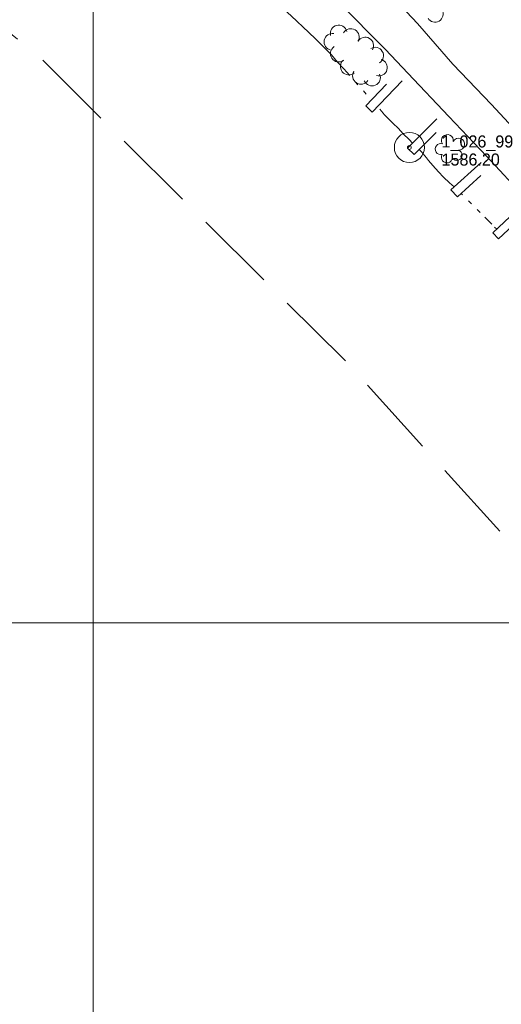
# Model space of a CAD drawing. Header units: feet. Extents: x 188135 to 190500, y 252500 to 254500.
# Tile 6 of 11: x 188963 to 189203, y 253310 to 253800. Entities that reach past the tile are written whole.
import ezdxf

# ---------------------------------------------------------------- set-up
doc = ezdxf.new("R2010")
doc.units = ezdxf.units.FT
doc.header["$MEASUREMENT"] = 0
doc.linetypes.add('DGN Style 3', pattern=[57.1728, 40.837714, -16.335086])
doc.linetypes.add('DGN Style 6', pattern=[77.673332, 0.040838, -16.335086, 28.5864, -16.335086, 0.040838, -16.335086])
for name, color, linetype, lineweight in [('E_LAND_Vegetation', 21, 'Continuous', 0), ('E_MAP_GridLines', 251, 'Continuous', 0), ('E_MAP_Limits', 21, 'DGN Style 3', 0), ('E_MAP_PassPoints', 40, 'Continuous', 0), ('E_RDWY', 40, 'Continuous', 13), ('E_WTR', 251, 'DGN Style 6', 0), ('E_WTR_Dock_Pier', 251, 'DGN Style 3', 0)]:
    doc.layers.add(name, color=color, linetype=linetype, lineweight=lineweight)
doc.styles.add('Style-IGR_FONT_0', font='IGR_FONT_0.shx')

# ---------------------------------------------------------------- blocks, each defined once
blk = doc.blocks.new('PP')
at = {"layer": 'E_MAP_PassPoints', "color": 40, "linetype": 'Continuous', "lineweight": 0}
for radius in [7.5, 0.96]:
    blk.add_circle((0, 0), radius, dxfattribs=at)
blk = doc.blocks.new('TREE')
at = {"layer": 'E_LAND_Vegetation', "color": 93, "linetype": 'Continuous', "lineweight": 0}
for centre, radius, start, end in [((-1.47, 4.28), 2.78, 1.3946, 209.1676), ((3.57, 2.42), 2.97, 278.4237, 139.6576), ((-4.47, 0.2), 2.78, 78.0717, 279.0827), ((-2.01, -4.2), 2.61, 140.7798, 358.7124), ((3.46, -3.43), 2.97, 196.0746, 79.0478)]:
    blk.add_arc(centre, radius, start, end, dxfattribs=at)

msp = doc.modelspace()

# ---------------------------------------------------------------- linework, layer by layer
at = {"layer": 'E_LAND_Vegetation', "color": 93, "linetype": 'Continuous', "lineweight": 0}
for centre, radius, start, end in [((189170.24, 253802.84), 4.04, 210.6598, 30.6445), ((189122.3, 253793.2), 4.16, 14.2931, 194.2778), ((189119.17, 253789.01), 4.16, 79.0081, 258.9928), ((189128.33, 253791.42), 4.16, 329.3641, 149.3487), ((189135.49, 253787.17), 4.16, 329.3641, 149.3487), ((189122.34, 253783.16), 4.16, 123.6151, 303.5998), ((189140.46, 253782.15), 4.16, 301.076, 121.0607), ((189127.29, 253776.77), 4.16, 129.847, 309.8317), ((189142.34, 253776.21), 4.16, 253.9644, 73.9491), ((189133.38, 253772.09), 4.16, 146.6503, 326.635), ((189138.87, 253771.27), 4.16, 203.2123, 23.197)]:
    msp.add_arc(centre, radius, start, end, dxfattribs=at)
at = {"layer": 'E_MAP_GridLines', "color": 161, "linetype": 'Continuous', "lineweight": 0}
for p, q in [((189000, 252500), (189000, 254500)), ((188500, 253500), (190500, 253500))]:
    msp.add_line(p, q, dxfattribs=at)
at = {"layer": 'E_MAP_Limits', "color": 73, "linetype": 'DGN Style 3', "lineweight": 0, "flags": 128}
msp.add_lwpolyline([(188744.77, 253948.82), (188842.83, 253884.87), (188971.79, 253782.99), (189124.99, 253631), (189245.45, 253498.37), (189292.72, 253406.7), (189306.21, 253340.55), (189305.24, 253258.04), (189291.05, 253181.42), (189219.99, 252939.92)], dxfattribs=at)
at = {"layer": 'E_RDWY', "color": 21, "linetype": 'Continuous', "lineweight": 13, "flags": 128}
for points in [[(189161.57, 253798.2), (189118.06, 253844.36), (189091.61, 253873.02), (189057.67, 253908.81), (189041.26, 253927.19)], [(189215.2, 253711.45), (189196, 253731.91), (189177.09, 253751.86), (189156.71, 253773.43), (189145.68, 253785.27), (189122.39, 253808.61)], [(189161.57, 253798.2), (189179.19, 253777.9), (189198.35, 253757.8), (189211.15, 253744.04)]]:
    msp.add_lwpolyline(points, dxfattribs=at)
at = {"layer": 'E_WTR', "color": 161, "linetype": 'Continuous', "lineweight": 0}
msp.add_line((189198.46, 253698.33), (189195.01, 253701.88), dxfattribs=at)
at = {"layer": 'E_WTR', "color": 161, "linetype": 'Continuous', "lineweight": 0, "flags": 128}
for points in [[(189107.4, 253793.73), (189098.69, 253801.93), (189095.17, 253805.11), (189091.97, 253808.51), (189088.79, 253811.6), (189086.31, 253814.09)], [(189127.84, 253772.25), (189124.89, 253775.51), (189121.71, 253778.96), (189118.66, 253782.53), (189113.93, 253787.42), (189110.71, 253790.52), (189107.4, 253793.73)], [(189131.9, 253767.64), (189130.55, 253769.19)], [(189135.97, 253763.05), (189134.61, 253764.58)], [(189159.11, 253738.65), (189157.36, 253740.4), (189154.46, 253743.31), (189151.85, 253746.1), (189149.48, 253748.44), (189146.05, 253751.77), (189144.92, 253752.92), (189144.36, 253753.52), (189142.81, 253755.45)], [(189163.53, 253734.24), (189163.47, 253734.3), (189162.34, 253735.44)], [(189179.81, 253716.9), (189177.51, 253718.85), (189174.49, 253721.68), (189171.97, 253724.36), (189169.13, 253727.55), (189167.07, 253730.03), (189165.98, 253731.31), (189163.53, 253734.24)], [(189183.99, 253712.83), (189183.25, 253713.58)], [(189188.33, 253708.49), (189186.92, 253709.97)], [(189192.65, 253704.13), (189192.21, 253704.56), (189191.2, 253705.57)], [(189197.01, 253699.82), (189195.59, 253701.28)], [(189201.01, 253695.77), (189199.89, 253696.9)]]:
    msp.add_lwpolyline(points, dxfattribs=at)
at = {"layer": 'E_WTR_Dock_Pier', "color": 161, "linetype": 'DGN Style 3', "lineweight": 0, "flags": 128}
for points in [[(189153.9, 253769.57), (189139.02, 253754.06), (189135.79, 253757.15), (189150.67, 253772.66)], [(189171.12, 253750.71), (189156.57, 253736.1), (189159.81, 253732.9), (189174.36, 253747.51)], [(189193.23, 253729.01), (189178.18, 253715.43), (189181.38, 253711.89), (189196.44, 253725.48)], [(189213.37, 253707.44), (189199.06, 253693.93), (189201.89, 253690.97), (189216.19, 253704.48)]]:
    msp.add_lwpolyline(points, close=True, dxfattribs=at)

# ---------------------------------------------------------------- block references
at = {"layer": 'E_LAND_Vegetation', "color": 93, "linetype": 'Continuous', "lineweight": 0, "xscale": 0.9999985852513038, "yscale": 0.9999985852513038, "zscale": 0.9999985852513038, "rotation": 72.86523826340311}
msp.add_blockref('TREE', (189177.69, 253735.81), dxfattribs=at)
at = {"layer": 'E_MAP_PassPoints', "color": 40, "linetype": 'Continuous', "lineweight": 0}
msp.add_blockref('PP', (189157.5, 253736.47), dxfattribs=at)

# ---------------------------------------------------------------- texts
at = {"layer": 'E_MAP_PassPoints', "color": 40, "linetype": 'Continuous', "lineweight": 0, "style": 'Style-IGR_FONT_0'}
for s, p in [('1_026_99', (189173.5, 253736.47)), ('1586.20', (189173.5, 253727.47))]:
    msp.add_text(s, height=6, dxfattribs=at).set_placement(p)

doc.saveas('drawing.dxf')
